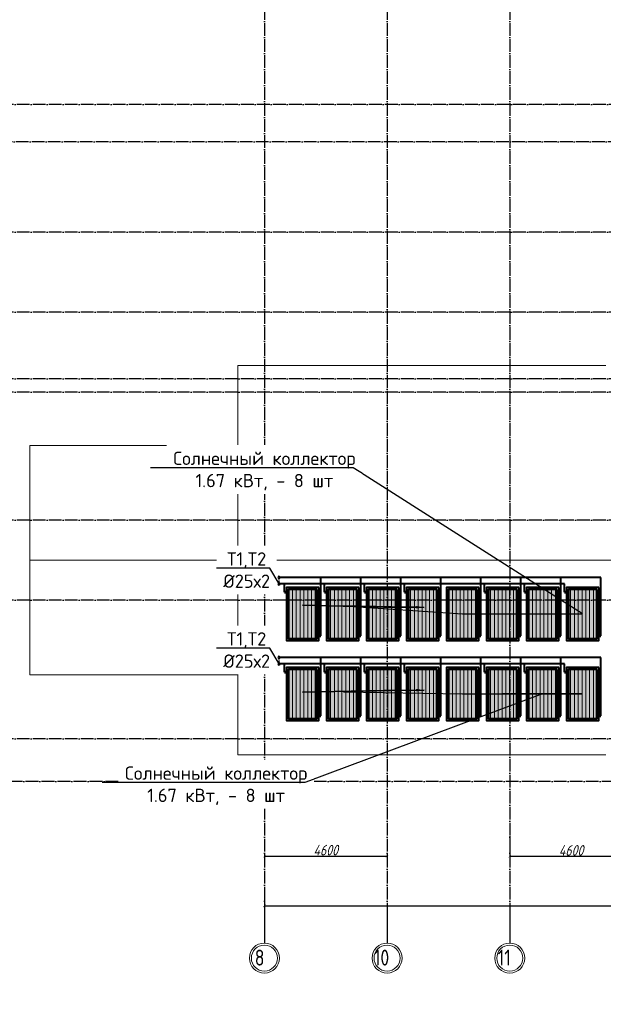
# Model space of a CAD drawing. Extents: x -4445 to 1909585, y 1860 to 289234.
# Tile 61 of 110: x 473941 to 495824, y 197664 to 234606. Entities that reach past the tile are written whole.
import ezdxf
from ezdxf import colors
from ezdxf.entities.mleader import LeaderData, LeaderLine
from ezdxf.math import Vec2, Vec3

# ---------------------------------------------------------------- set-up
doc = ezdxf.new("R2010")
doc.units = 0
doc.header["$LTSCALE"] = 0.5
doc.header["$MEASUREMENT"] = 0
doc.header["$PDMODE"] = 34
doc.header["$PDSIZE"] = 3
doc.linetypes.add('ACAD_ISO04W100', pattern=[30, 24, -3, 0, -3])
doc.layers.get('0').update_dxf_attribs({"linetype": 'CONTINUOUS', "lineweight": 18})
doc.layers.get('DEFPOINTS').update_dxf_attribs({"color": 2, "linetype": 'CONTINUOUS', "lineweight": 13})
doc.layers.add('os', color=3, linetype='CONTINUOUS')
doc.styles.add('GOST', font='isocpeur.ttf')
doc.styles.add('Isocpeur', font='isocpeui.ttf', dxfattribs={"height": 250})
doc.styles.get("Standard").update_dxf_attribs({"font": 'spds.shx', "oblique": 15})
doc.linetypes.add('изоляция', pattern='A,0.00254,-2.54,[134,ltypeshp.shx,S=2.54,R=0,X=-2.54,Y=0],-5.08,[134,ltypeshp.shx,S=2.54,R=180,X=2.54,Y=0],-2.54', length=10.16254)
doc.linetypes.add('Т1 подача', pattern='A,5,-0.5,["Т1",Standard,S=0.7,R=0,X=0,Y=-0.35],-1', length=6.5)
doc.linetypes.add('Т2 обратка', pattern='A,5,-0.5,["Т2",Standard,S=0.7,R=0,X=0,Y=-0.35],-1', length=6.5)
doc.dimstyles.new('ISO-25', dxfattribs={"dimtxt": 400, "dimasz": 100, "dimexe": 50, "dimexo": 50, "dimgap": 20, "dimtad": 1, "dimdec": 0, "dimtxsty": 'Standard', "dimblk": 'ARCHTICK', "dimcen": 20, "dimclrd": 1, "dimclre": 1, "dimadec": 0, "dimazin": 0, "dimtfac": 1, "dimtdec": 0, "dimtmove": 0, "dimatfit": 3, "dimldrblk": 'ARCHTICK', "dimfxl": 1, "dimarcsym": 0})

# ---------------------------------------------------------------- blocks, each defined once
blk = doc.blocks.new('_ArchTick')
at = {"color": 0, "linetype": 'ByBlock', "const_width": 0.15}
blk.add_lwpolyline([(-0.5, -0.5), (0.5, 0.5)], dxfattribs=at)
blk = doc.blocks.new('*D2635')
at = {"color": 1, "lineweight": -2, "transparency": 16777216}
for p, q in [((483116, 203340), (483116, 203168)), ((483116, 203218), (487716, 203218)), ((487716, 203340), (487716, 203168))]:
    blk.add_line(p, q, dxfattribs=at)
at = {"layer": 'DEFPOINTS', "color": 0, "transparency": 16777216}
for p in [(483116, 203390), (487716, 203390), (487716, 203218)]:
    blk.add_point(p, dxfattribs=at)
at = {"color": 1, "lineweight": -2, "transparency": 16777216, "xscale": 100, "yscale": 100, "zscale": 100, "rotation": 180}
blk.add_blockref('_ArchTick', (483116, 203218), dxfattribs=at)
at = {"color": 1, "lineweight": -2, "transparency": 16777216, "xscale": 100, "yscale": 100, "zscale": 100}
blk.add_blockref('_ArchTick', (487716, 203218), dxfattribs=at)
at = {"color": 0, "transparency": 16777216, "insert": (485416, 203449), "char_height": 400, "attachment_point": 5}
blk.add_mtext('4600', dxfattribs=at)
blk = doc.blocks.new('*D2636')
at = {"color": 1, "lineweight": -2, "transparency": 16777216}
for p, q in [((492316, 203967), (492316, 203168)), ((496916, 204063), (496916, 203168)), ((492316, 203218), (496916, 203218))]:
    blk.add_line(p, q, dxfattribs=at)
at = {"layer": 'DEFPOINTS', "color": 0, "transparency": 16777216}
for p in [(492316, 204017), (496916, 204113), (496916, 203218)]:
    blk.add_point(p, dxfattribs=at)
at = {"color": 1, "lineweight": -2, "transparency": 16777216, "xscale": 100, "yscale": 100, "zscale": 100, "rotation": 180}
blk.add_blockref('_ArchTick', (492316, 203218), dxfattribs=at)
at = {"color": 1, "lineweight": -2, "transparency": 16777216, "xscale": 100, "yscale": 100, "zscale": 100}
blk.add_blockref('_ArchTick', (496916, 203218), dxfattribs=at)
at = {"color": 0, "transparency": 16777216, "insert": (494616, 203438), "char_height": 400, "attachment_point": 5}
blk.add_mtext('4600', dxfattribs=at)
blk = doc.blocks.new('*D2378')
at = {"color": 1, "lineweight": -2, "transparency": 16777216}
for p, q in [((483116, 201675), (483116, 201308)), ((483116, 201358), (542716, 201358)), ((542716, 201675), (542716, 201308))]:
    blk.add_line(p, q, dxfattribs=at)
at = {"layer": 'DEFPOINTS', "color": 0, "transparency": 16777216}
for p in [(483116, 201725), (542716, 201725), (542716, 201358)]:
    blk.add_point(p, dxfattribs=at)
at = {"color": 1, "lineweight": -2, "transparency": 16777216, "xscale": 100, "yscale": 100, "zscale": 100, "rotation": 180}
blk.add_blockref('_ArchTick', (483116, 201358), dxfattribs=at)
at = {"color": 1, "lineweight": -2, "transparency": 16777216, "xscale": 100, "yscale": 100, "zscale": 100}
blk.add_blockref('_ArchTick', (542716, 201358), dxfattribs=at)
at = {"color": 0, "transparency": 16777216, "insert": (512916, 201601), "char_height": 400, "attachment_point": 5}
blk.add_mtext('59600', dxfattribs=at)
blk = doc.blocks.new('*U3032')
at = {"ltscale": 250}
h = blk.add_hatch(color=256, dxfattribs=at)
h.set_gradient(color1=(34, 52, 110), color2=(16, 86, 137))
h.paths.add_polyline_path([(919, -534), (919, 534), (-919, 534), (-919, -534)])
h = blk.add_hatch(dxfattribs=at)
h.set_pattern_fill('ANSI31', color=256, scale=45, angle=-225)
h.set_pattern_definition([(180, (66956.15, -860215.16), (-8e-14, -142.875), [])])
h.paths.add_polyline_path([(-919, 534), (-919, -534), (919, -534), (919, 534)])
at = {"lineweight": 40, "ltscale": 250}
for points in [[(994, -609), (994, 609), (-994, 609), (-994, -609)], [(919, -534), (919, 534), (-919, 534), (-919, -534)]]:
    blk.add_lwpolyline(points, close=True, dxfattribs=at)
blk = doc.blocks.new('*U3033')
at = {"color": 0, "linetype": 'ByBlock', "lineweight": -2, "transparency": 16777216}
for p in [(0, 10500), (3000, 10500), (0, 9000), (3000, 9000), (0, 7500), (3000, 7500), (0, 6000), (3000, 6000), (0, 4500), (3000, 4500), (0, 3000), (3000, 3000), (0, 1500), (3000, 1500), (0, 0), (3000, 0)]:
    blk.add_blockref('*U3032', p, dxfattribs=at)
blk = doc.blocks.new('Стояк 50')
at = {"lineweight": 40}
blk.add_circle((0, 0), 35, dxfattribs=at)

msp = doc.modelspace()

# ---------------------------------------------------------------- linework, layer by layer
for p, q in [((482115.854, 207028.622), (482115.854, 221628.622)), ((474315.854, 214328.622), (502162.492, 214328.622)), ((482115.854, 207028.622), (495915.854, 207028.622))]:
    msp.add_line(p, q)
at = {"color": 244, "linetype": 'Т1 подача', "lineweight": 40, "ltscale": 250, "true_color": 0x991b1e}
for p, q in [((483864.1, 213127.9), (483864.1, 213439.9)), ((485364.1, 213127.9), (485364.1, 213439.9)), ((486864.1, 213127.9), (486864.1, 213439.9)), ((488364.1, 213127.9), (488364.1, 213439.9)), ((483864.1, 210127.9), (483864.1, 210439.9)), ((485364.1, 210127.9), (485364.1, 210439.9)), ((486864.1, 210127.9), (486864.1, 210439.9)), ((488364.1, 210127.9), (488364.1, 210439.9)), ((491364.1, 210127.9), (491364.1, 210439.9)), ((492864.1, 210127.9), (492864.1, 210439.9)), ((494364.1, 210127.9), (494364.1, 210439.9))]:
    msp.add_line(p, q, dxfattribs=at)
at = {"color": 8, "linetype": 'изоляция', "ltscale": 10}
for p, q in [((485364.1, 210127.9), (485364.1, 210439.9)), ((486864.1, 210127.9), (486864.1, 210439.9)), ((488364.1, 210127.9), (488364.1, 210439.9)), ((491364.1, 210127.9), (491364.1, 210439.9)), ((492864.1, 210127.9), (492864.1, 210439.9)), ((494364.1, 210127.9), (494364.1, 210439.9))]:
    msp.add_line(p, q, dxfattribs=at)
for points in [[(495915.854, 221628.622), (482115.854, 221628.622)], [(482115.854, 218628.622), (474315.854, 218628.622), (474315.854, 210028.622), (482115.854, 210028.622)]]:
    msp.add_lwpolyline(points)
at = {"color": 177, "linetype": 'Т2 обратка', "lineweight": 40, "ltscale": 170, "true_color": 0x293189}
for points in [[(495732.1, 213677.9), (483664.1, 213677.9)], [(485232.1, 211489.9), (485232.1, 213677.9)], [(486732.1, 211489.9), (486732.1, 213677.9)], [(488232.1, 211489.9), (488232.1, 213677.9)], [(489732.1, 211489.9), (489732.1, 213677.9)], [(495732.1, 211489.9), (495732.1, 213677.9)], [(495732.1, 210677.9), (483664.1, 210677.9)], [(485232.1, 208489.9), (485232.1, 210677.9)], [(486732.1, 208489.9), (486732.1, 210677.9)], [(488232.1, 208489.9), (488232.1, 210677.9)], [(489732.1, 208489.9), (489732.1, 210677.9)], [(491232.1, 208489.9), (491232.1, 210677.9)], [(492732.1, 208489.9), (492732.1, 210677.9)], [(494232.1, 208489.9), (494232.1, 210677.9)], [(495732.1, 208489.9), (495732.1, 210677.9)]]:
    msp.add_lwpolyline(points, dxfattribs=at)
at = {"color": 8, "linetype": 'изоляция', "ltscale": 10}
for points in [[(495732.1, 211489.9), (495732.1, 213677.9)], [(485232.1, 208489.9), (485232.1, 210677.9)], [(489732.1, 208489.9), (489732.1, 210677.9)], [(491232.1, 208489.9), (491232.1, 210677.9)], [(495732.1, 208489.9), (495732.1, 210677.9)]]:
    msp.add_lwpolyline(points, dxfattribs=at)
at = {"color": 244, "linetype": 'Т1 подача', "lineweight": 40, "ltscale": 250, "true_color": 0x991b1e}
for points in [[(494364.1, 213439.9), (483664.1, 213439.9)], [(494364.1, 210439.9), (483664.1, 210439.9)]]:
    msp.add_lwpolyline(points, dxfattribs=at)
at = {"color": 1, "lineweight": 60, "ltscale": 250}
for points in [[(483864.1, 213127.9), (484014.1, 213127.9)], [(485364.1, 213127.9), (485514.1, 213127.9)], [(486864.1, 213127.9), (487014.1, 213127.9)], [(488364.1, 213127.9), (488514.1, 213127.9)], [(485082.1, 211489.9), (485232.1, 211489.9)], [(486582.1, 211489.9), (486732.1, 211489.9)], [(488082.1, 211489.9), (488232.1, 211489.9)], [(489582.1, 211489.9), (489732.1, 211489.9)], [(491082.1, 211489.9), (491232.1, 211489.9)], [(492582.1, 211489.9), (492732.1, 211489.9)], [(494082.1, 211489.9), (494232.1, 211489.9)], [(495582.1, 211489.9), (495732.1, 211489.9)], [(483864.1, 210127.9), (484014.1, 210127.9)], [(485364.1, 210127.9), (485514.1, 210127.9)], [(486864.1, 210127.9), (487014.1, 210127.9)], [(488364.1, 210127.9), (488514.1, 210127.9)], [(491364.1, 210127.9), (491514.1, 210127.9)], [(492864.1, 210127.9), (493014.1, 210127.9)], [(494364.1, 210127.9), (494514.1, 210127.9)], [(485082.1, 208489.9), (485232.1, 208489.9)], [(486582.1, 208489.9), (486732.1, 208489.9)], [(488082.1, 208489.9), (488232.1, 208489.9)], [(489582.1, 208489.9), (489732.1, 208489.9)], [(491082.1, 208489.9), (491232.1, 208489.9)], [(492582.1, 208489.9), (492732.1, 208489.9)], [(494082.1, 208489.9), (494232.1, 208489.9)], [(495582.1, 208489.9), (495732.1, 208489.9)]]:
    msp.add_lwpolyline(points, dxfattribs=at)
at = {"layer": 'os', "color": 3, "linetype": 'ACAD_ISO04W100', "ltscale": 40}
for p, q in [((483115.854, 262684.873), (483115.854, 201461.156)), ((487715.854, 262684.873), (487715.854, 201461.156)), ((492315.854, 262684.873), (492315.854, 201461.156)), ((522320.787, 231428.622), (467065.931, 231428.622)), ((515680.669, 230028.622), (467065.931, 230028.622)), ((522320.787, 226628.622), (467065.931, 226628.622)), ((522320.787, 223628.622), (467065.931, 223628.622)), ((522320.787, 221128.622), (467065.931, 221128.622)), ((522320.787, 220628.622), (467065.931, 220628.622)), ((522320.787, 215828.622), (467065.931, 215828.622)), ((522320.787, 212828.622), (467065.931, 212828.622)), ((522320.787, 207628.622), (467065.931, 207628.622)), ((517848.994, 206028.622), (467065.931, 206028.622))]:
    msp.add_line(p, q, dxfattribs=at)
at = {"layer": 'os', "color": 0}
for p, q in [((483115.854, 201461.156), (483115.854, 199961.156)), ((487715.854, 201461.156), (487715.854, 199961.156)), ((492315.854, 201461.156), (492315.854, 199961.156))]:
    msp.add_line(p, q, dxfattribs=at)
at = {"layer": 'os', "color": 0, "lineweight": 0}
for centre, radius in [((483115.854, 199398.656), 562.5), ((483115.854, 199398.656), 487.5), ((487715.854, 199398.656), 562.5), ((487715.854, 199398.656), 487.5), ((492315.854, 199398.656), 562.5), ((492315.854, 199398.656), 487.5)]:
    msp.add_circle(centre, radius, dxfattribs=at)

# ---------------------------------------------------------------- block references
at = {"xscale": -1, "rotation": 270}
for p in [(483664.1, 213677.9), (483664.1, 210677.9)]:
    msp.add_blockref('Стояк 50', p, dxfattribs=at)
at = {"rotation": 90.00000000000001}
msp.add_blockref('*U3033', (495048.1, 209308.9), dxfattribs=at)

# ---------------------------------------------------------------- texts
at = {"ltscale": 50}
for s, p in [('8', (482755.281, 199114.997)), ('10', (487223.502, 199114.997)), ('11', (491871.17, 199114.997))]:
    msp.add_text(s, height=600, dxfattribs=at).set_placement(p)
at = {"color": 7, "lineweight": 50, "char_height": 250, "attachment_point": 4, "style": 'Isocpeur'}
for s, insert, width in [('\\pi697.72727;{\\C0;Ведомость рабочих чертежей основного \\P\\pi3150.85227;комплекта}', (137865.356, 214414.276), 8000), ('\\pi1404.07197;{\\C0;Ведомость ссылочных чертежей }', (138386.954, 206108.948), 8000), ('\\pi2991.4444;{\\C0;Ссылочные документы}', (139553.599, 203614.276), 9505.04788), ('\\pi1614.42682;{\\C0;ШНК 2.04.01-2022}', (133558.647, 202789.276), 5994.95212), ('\\pi2752.61864;{\\C0;Прилагаемые документы}', (139553.599, 201264.584), 9505.04788), ('\\pi163.06818;{\\C0;Основные показатели систем водоснабжения и \\P\\pi2964.29924;канализации}', (139390.71, 198649.49), 8000)]:
    msp.add_mtext(s, dxfattribs=dict(at, insert=insert, width=width))
at = {"ltscale": 100, "insert": (152636, 214359.8), "char_height": 250, "width": 19702, "attachment_point": 1, "line_spacing_factor": 0.85, "style": 'GOST'}
msp.add_mtext('\\pi1800;Проект разработан на основании чертежей АС и расстановки технологического оборудования, с учетом требований соответствующих нормативных документов, задания на проектирования и технических условий №270/4-1729  от 16.06.2023 года, выданных АО "Тошкент шахар сув таъминоты"\\PИсходные данные:\\P\\pi0;^I^I^IТехническо-экономические показатели:\\P1.^I Площадь застройки -{\\fISOCPEUR|b0|i1|c204|p34;2852,84}  м2\\P2.^IСтроительный объём  -20360.80 м3\\P3.^IПросадочность - I типа\\P4.^IСейсмичность - 8 баллов\\P^I^I^IПожарная безопасность:\\P1.^IКласс ответственности здания......................................................II\\P2.^IСтепень огнестойкости здания......................................................II\\P3.^IКласс по функциональной пожарной опасности.....................Ф1.1\\P\\pi1800;Проектом предусмотрено строительство системы водоснабжения и водоотведения.{\\C1;\\P}^I^I{\\LХолодное водоснабжение.}\\P\\pi0;^IХолодное водоснабжение принято хозяйственно-питьевое Источником хозяйственно бытового водопровода служит  наружная сеть водопровода. \\P^IГарантированный напор - 1,0 атм.\\P^IХолодное водоснабжение принято хозяйственно-питьевое с отдельной противопожарной линией. Количество вводов - один. Хозяйственно-бытовая сеть водоснабжения - тупиковая. Ввод выполняется из оцинкованных стальных обыкновенных водогазопроводных труб ∅50 мм по ГОСТ 3262-75. \\P^IМагистральный трубопровод (лежак),  стояки и подводки воды к санитарно-техническим приборам выполняются из полипропиленовых труб PP-R PN10. Магистральный трубопровод прокладываются под потолком техподполья. Стояки прокладываются скрыто в шахтах совместно со стояками канализации. Подводка труб к сан-тех приборам выполняется скрыто в штробах. Каждый стояк и поэтажное ответвление имеет свою запорную арматуру. Перед заделкой штроб необходимо провести гидравлическое испытание трубопроводов.\\P^IДля учета водопотребления установлен ультразвуковой счетчик воды с модулем передачи данных.\\P^I^I{\\LПротивопожарный водопровод. \\P}^IПротивопожарная сеть - принята тупиковой. Противопожарный водопровод выполняется из стальных электросварных труб ∅57мм мм.  Внутреннее пожаротушение осуществляется пожарными кранами ∅50 мм, диаметр спрыска наконечника пожарного ствола - 16 мм, длина рукавов - 20 м. Пожарные краны размещаются в специальных шкафах навесного ШПК-320Н и встраиваемого типа ШПК-320В размерами 1300х540х300 (ВхШхГ). Каждый пожарный шкаф оснащается двумя порошковыми огнетушителями ОП-5.\\P^IРасход воды на внутреннее пожаротушение составляет в одну струю по 2,6 л/сек. \\P^IСтальные трубопроводы окрашиваются масляной краской за 2 раза. \\P^IРасход воды на наружнее пожаротушение составляет 20 л/сек и осуществляется от пожарных гидрантов существующей городской сети водопровода.\\P^I^I{\\LГорячее водоснабжение. }\\P^IГорячее водоснабжение принято циркуляционным - от вертикальных накопительных бойлеров косвенного нагрева с контуром подключения солнечных коллекторов. Основным источником тепла для бойлеров ГВС служит тепловая сеть. Трубопроводы горячего водоснабжения выполняются из и PP-RCT труб  PN20. Магистральные циркуляционные трубопроводы прокладываются открыто под потолком цокольного этажа. Подводки к сан-тех приборам прокладываются аналогично подводящим трубопроводам холодного водоснабжения. Альтернативным источником тепла для бойлеров в теплое время года и в ясную погоду служат солнечные коллекторы, устанавливаемые на кровле здания. Монтаж и точный угол наклона коллекторов выполнить по требованиям изготовителя водонагревателей. Допускается установка коллекторов отличной от проекта в соответствии с требованиями завода- изготовителя. Трубопроводы теплоснабжения выполняются из медных труб. \\P^IТеплоносителем для солнечных коллекторов служит водный раствор гликоля (антифриз). нормальной работы контура теплоснабжения и горячего водоснабжения устанавливаются циркуляционные насосы (1 раб. 1 резервный), а также контроллер управления гелиосистемой.\\P^IВсе трубопроводы, прокладываемые по чердаку, а также трубопроводны горячего водоснабжения и циркуляции (за исключение подводок к сантехприборам) покрваются теплоизоячцйионными материалами.\\P^I^I{\\LКанализация}\\P^IВ проекте принята самотёчная система хозяйственно-бытовой канализации. Внутренние сети канализации К1 выполняются из безнапорных полипропиленовых труб ∅50-110мм. Трубы канализации прокладываются под потолком цокольного этажа, а также частично открыто по стенам. \\P^IСтояки прокладываются в шахтах. Все санитарно-технические приборы оборудуются гидравлическими затворам - сифонами. \\P^IВыпуски канализации  выводятся к смотровым колодцам.\\P^IРасчетные расходы определены согласно ШНК 2.04.01-2022. "Внутренний водопровод и канализация зданий."  ', dxfattribs=at)

# ---------------------------------------------------------------- dimensions: what is measured, and where the dimension line sits
dim = msp.add_linear_dim(base=(496915.854, 203217.863), p1=(492315.854, 204017.208), p2=(496915.854, 204113.13), dimstyle='ISO-25', override={"dimtmove": 1})
dim.commit()
dim.dimension.update_dxf_attribs({"geometry": '*D2636', "text_midpoint": (494615.854, 203437.863)})
for base, p1, p2, picture, middle in [((487715.854, 203217.863), (483115.854, 203390.142), (487715.854, 203390.142), '*D2635', (485415.854, 203449.438)), ((542715.854, 201358.158), (483115.854, 201725.102), (542715.854, 201725.102), '*D2378', (512915.854, 201601.308))]:
    dim = msp.add_linear_dim(base=base, p1=p1, p2=p2, dimstyle='ISO-25')
    dim.commit()
    dim.dimension.update_dxf_attribs({"geometry": picture, "text_midpoint": middle})

# ---------------------------------------------------------------- next in the draw order: leaders
at = {"ltscale": 250}
ml = msp.add_multileader_mtext('Standard', dxfattribs=at)
ml.set_content('Т1,Т2\\P%%C25х2', color=256, style='GOST')
ml.set_leader_properties()
ml.build(insert=Vec2(0, 0))
ml.multileader.update_dxf_attribs({"text_left_attachment_type": 6, "text_right_attachment_type": 6, "dogleg_length": 0.001, "arrow_head_size": 300, "scale": 200})
ctx = ml.context
ctx.base_point, ctx.scale, ctx.char_height, ctx.arrow_head_size, ctx.landing_gap_size, ctx.plane_origin = Vec3(481575.95, 214023.3), 200, 500, 300, 0, Vec3(480994.967, 215517.793)
ctx.left_attachment, ctx.right_attachment, ctx.text_align_type = 6, 6, 1
notes = []
notes.append((ctx, [(0, (1, 1, 0), (483326.15, 214023.3), (-1, 0), 0.2, [(0, [(483664.1, 213677.9), (483664.1, 213439.9)], 0, [])])]))
ctx.mtext.insert, ctx.mtext.alignment, ctx.mtext.flow_direction = Vec3(482450.95, 214623.3), 2, 5
ctx.mtext.has_bg_fill, ctx.mtext.bg_color, ctx.mtext.bg_scale_factor, ctx.mtext.bg_transparency, ctx.mtext.use_window_bg_color = 1, -1027028792, 1.5, 0, 1
ml = msp.add_multileader_mtext('Standard', dxfattribs=at)
ml.set_content('Т1,Т2\\P%%C25х2', color=256, style='GOST')
ml.set_leader_properties()
ml.build(insert=Vec2(0, 0))
ml.multileader.update_dxf_attribs({"text_left_attachment_type": 6, "text_right_attachment_type": 6, "dogleg_length": 0.001, "arrow_head_size": 300, "scale": 200})
ctx = ml.context
ctx.base_point, ctx.scale, ctx.char_height, ctx.arrow_head_size, ctx.landing_gap_size, ctx.plane_origin = Vec3(481575.95, 211023.3), 200, 500, 300, 0, Vec3(480994.967, 212517.793)
ctx.left_attachment, ctx.right_attachment, ctx.text_align_type = 6, 6, 1
notes.append((ctx, [(0, (1, 1, 0), (483326.15, 211023.3), (-1, 0), 0.2, [(0, [(483664.1, 210677.9), (483664.1, 210439.9)], 0, [])])]))
ctx.mtext.insert, ctx.mtext.alignment, ctx.mtext.flow_direction = Vec3(482450.95, 211623.3), 2, 5
ctx.mtext.has_bg_fill, ctx.mtext.bg_color, ctx.mtext.bg_scale_factor, ctx.mtext.bg_transparency, ctx.mtext.use_window_bg_color = 1, -1027028792, 1.5, 0, 1
ml = msp.add_multileader_mtext('Standard', dxfattribs=at)
ml.set_content('Солнечный коллектор\\P1.67 кВт, - 8 шт', color=256, style='GOST')
ml.set_leader_properties()
ml.build(insert=Vec2(0, 0))
ml.multileader.update_dxf_attribs({"text_left_attachment_type": 6, "text_right_attachment_type": 6, "dogleg_length": 0.001, "arrow_head_size": 300, "scale": 200})
ctx = ml.context
ctx.base_point, ctx.scale, ctx.char_height, ctx.arrow_head_size, ctx.landing_gap_size, ctx.plane_origin = Vec3(477980.5, 205987.133), 200, 500, 300, 0, Vec3(489743.426, 212211.829)
ctx.left_attachment, ctx.right_attachment, ctx.text_align_type = 6, 6, 1
notes.append((ctx, [(0, (1, 1, 0), (484630.7, 205987.133), (-1, 0), 0.2, [(10, [(489108.415, 209451.125), (487587.71, 209439.07), (484548.1, 209374.1), (487587.71, 209439.07), (489108.415, 209451.125), (486082.04, 209393.38), (490548.1, 209308.9), (495048.1, 209308.9), (495048.1, 209308.9), (492048.1, 209308.9), (493548.1, 209308.9)], 0, [])])]))
ctx.mtext.insert, ctx.mtext.alignment, ctx.mtext.flow_direction = Vec3(481305.5, 206587.133), 2, 5
ctx.mtext.has_bg_fill, ctx.mtext.bg_color, ctx.mtext.bg_scale_factor, ctx.mtext.bg_transparency, ctx.mtext.use_window_bg_color = 1, -1027028792, 1.5, 0, 1
for ctx, leaders in notes:
    for number, flags, end, landing, length, lines in leaders:
        leader = LeaderData()
        leader.index, (leader.has_last_leader_line, leader.has_dogleg_vector, leader.attachment_direction) = number, flags
        leader.last_leader_point, leader.dogleg_vector, leader.dogleg_length = Vec3(end), Vec3(landing), length
        for number, points, colour, breaks in lines:
            line = LeaderLine()
            line.index, line.vertices, line.color, line.breaks = number, Vec3.list(points), colors.encode_raw_color(colour), breaks
            leader.lines.append(line)
        ctx.leaders.append(leader)

# ---------------------------------------------------------------- next in the draw order: linework, layer by layer
at = {"color": 8, "linetype": 'изоляция', "ltscale": 10}
msp.add_line((483864.1, 210127.9), (483864.1, 210439.9), dxfattribs=at)
for points in [[(495732.1, 210677.9), (483664.1, 210677.9)], [(494364.1, 210439.9), (483664.1, 210439.9)]]:
    msp.add_lwpolyline(points, dxfattribs=at)

# ---------------------------------------------------------------- next in the draw order: block references
at = {"xscale": -1, "rotation": 270}
for p in [(483664.1, 213439.9), (483664.1, 210439.9)]:
    msp.add_blockref('Стояк 50', p, dxfattribs=at)

# ---------------------------------------------------------------- next in the draw order: leaders
at = {"ltscale": 250}
ml = msp.add_multileader_mtext('Standard', dxfattribs=at)
ml.set_content('Солнечный коллектор\\P1.67 кВт, - 8 шт', color=256, style='GOST')
ml.set_leader_properties()
ml.build(insert=Vec2(0, 0))
ml.multileader.update_dxf_attribs({"text_left_attachment_type": 6, "text_right_attachment_type": 6, "dogleg_length": 0.001, "arrow_head_size": 300, "scale": 200})
ctx = ml.context
ctx.base_point, ctx.scale, ctx.char_height, ctx.arrow_head_size, ctx.landing_gap_size, ctx.plane_origin = Vec3(479790.854, 217798.267), 200, 500, 300, 0, Vec3(489743.426, 209797.371)
ctx.left_attachment, ctx.right_attachment, ctx.text_align_type = 6, 6, 1
notes = []
notes.append((ctx, [(0, (1, 1, 0), (486441.054, 217798.267), (-1, 0), 0.2, [(9, [(489108.415, 212558.075), (487587.71, 212570.13), (484548.1, 212635.1), (487587.71, 212570.13), (489108.415, 212558.075), (486082.04, 212615.82), (490548.1, 212308.9), (492048.1, 212308.9), (493548.1, 212308.9), (495048.1, 212308.9)], 0, [])])]))
ctx.mtext.insert, ctx.mtext.alignment, ctx.mtext.flow_direction = Vec3(483115.854, 218398.267), 2, 5
ctx.mtext.has_bg_fill, ctx.mtext.bg_color, ctx.mtext.bg_scale_factor, ctx.mtext.bg_transparency, ctx.mtext.use_window_bg_color = 1, -1027028792, 1.5, 0, 1
for ctx, leaders in notes:
    for number, flags, end, landing, length, lines in leaders:
        leader = LeaderData()
        leader.index, (leader.has_last_leader_line, leader.has_dogleg_vector, leader.attachment_direction) = number, flags
        leader.last_leader_point, leader.dogleg_vector, leader.dogleg_length = Vec3(end), Vec3(landing), length
        for number, points, colour, breaks in lines:
            line = LeaderLine()
            line.index, line.vertices, line.color, line.breaks = number, Vec3.list(points), colors.encode_raw_color(colour), breaks
            leader.lines.append(line)
        ctx.leaders.append(leader)

# ---------------------------------------------------------------- next in the draw order: linework, layer by layer
at = {"color": 8, "linetype": 'изоляция', "ltscale": 10}
for p, q in [((485364.1, 213127.9), (485364.1, 213439.9)), ((486864.1, 213127.9), (486864.1, 213439.9)), ((488364.1, 213127.9), (488364.1, 213439.9)), ((491364.1, 213127.9), (491364.1, 213439.9)), ((492864.1, 213127.9), (492864.1, 213439.9)), ((494364.1, 213127.9), (494364.1, 213439.9))]:
    msp.add_line(p, q, dxfattribs=at)
at = {"color": 244, "linetype": 'Т1 подача', "lineweight": 40, "ltscale": 250, "true_color": 0x991b1e}
for p, q in [((491364.1, 213127.9), (491364.1, 213439.9)), ((492864.1, 213127.9), (492864.1, 213439.9)), ((494364.1, 213127.9), (494364.1, 213439.9))]:
    msp.add_line(p, q, dxfattribs=at)
at = {"color": 8, "linetype": 'изоляция', "ltscale": 10}
for points in [[(495732.1, 213677.9), (483664.1, 213677.9)], [(485232.1, 211489.9), (485232.1, 213677.9)], [(486732.1, 211489.9), (486732.1, 213677.9)], [(488232.1, 211489.9), (488232.1, 213677.9)], [(489732.1, 211489.9), (489732.1, 213677.9)], [(491232.1, 211489.9), (491232.1, 213677.9)], [(492732.1, 211489.9), (492732.1, 213677.9)], [(494232.1, 211489.9), (494232.1, 213677.9)], [(494364.1, 213439.9), (483664.1, 213439.9)]]:
    msp.add_lwpolyline(points, dxfattribs=at)
at = {"color": 177, "linetype": 'Т2 обратка', "lineweight": 40, "ltscale": 170, "true_color": 0x293189}
for points in [[(491232.1, 211489.9), (491232.1, 213677.9)], [(492732.1, 211489.9), (492732.1, 213677.9)], [(494232.1, 211489.9), (494232.1, 213677.9)]]:
    msp.add_lwpolyline(points, dxfattribs=at)
at = {"color": 1, "lineweight": 60, "ltscale": 250}
for points in [[(491364.1, 213127.9), (491514.1, 213127.9)], [(492864.1, 213127.9), (493014.1, 213127.9)], [(494364.1, 213127.9), (494514.1, 213127.9)]]:
    msp.add_lwpolyline(points, dxfattribs=at)

doc.saveas('drawing.dxf')
